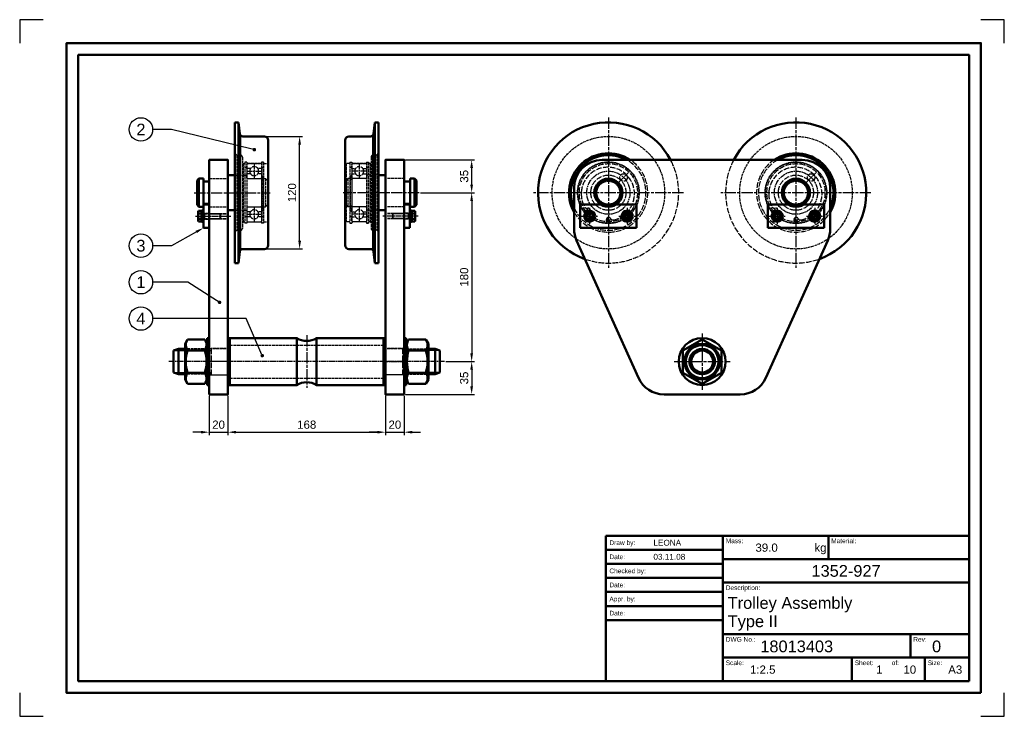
# Model space of a CAD drawing. Header units: millimetres. Extents: x 0 to 1050, y 0 to 742.
import ezdxf
from ezdxf import colors
from ezdxf.entities.mleader import LeaderData, LeaderLine
from ezdxf.enums import TextEntityAlignment as Align
from ezdxf.math import Vec2, Vec3

# ---------------------------------------------------------------- set-up
doc = ezdxf.new("R2010")
doc.units = ezdxf.units.MM
for name, pattern in [('AM_ISO02W050', [7.5, 6, -1.5]), ('AM_ISO02W050x2', [3.75, 3, -0.75]), ('AM_ISO08W050', [18, 12, -1.5, 3, -1.5]), ('AM_ISO08W050x2', [9, 6, -0.75, 1.5, -0.75])]:
    doc.linetypes.add(name, pattern=pattern)
for name, color, linetype, lineweight in [('Annotations', 3, 'Continuous', 25), ('Auxlines', 92, 'Continuous', 25), ('Centerlines', 140, 'AM_ISO08W050', 25), ('Contour', 7, 'Continuous', 50), ('Hidden', 6, 'AM_ISO02W050', 25), ('Titleblock', 5, 'Continuous', 50)]:
    doc.layers.add(name, color=color, linetype=linetype, lineweight=lineweight)
doc.layers.add('Paper', color=8, linetype='Continuous')
doc.styles.get("Standard").update_dxf_attribs({"font": 'ARIAL.TTF'})
doc.dimstyles.new('ISO-25', dxfattribs={"dimtxt": 3.5, "dimasz": 3.5, "dimexe": 1.25, "dimexo": 0.625, "dimgap": 1.4, "dimtad": 1, "dimtxsty": 'Standard', "dimcen": 0, "dimclrt": 1, "dimadec": 0, "dimazin": 0, "dimtfac": 1, "dimtmove": 0, "dimatfit": 3, "dimfxl": 1, "dimarcsym": 0})

# ---------------------------------------------------------------- blocks, each defined once
blk = doc.blocks.new('*U1')
at = {"layer": 'Hidden', "linetype": 'AM_ISO02W050x2'}
for p, q in [((676, 918.9), (676, 888.9)), ((677.6, 918.2), (676, 918.2)), ((677.6, 918.9), (677.6, 888.9)), ((677.6, 889.6), (676, 889.6))]:
    blk.add_line(p, q, dxfattribs=at)
blk = doc.blocks.new('TitleBlock')
at = {"layer": 'Titleblock'}
for p, q in [((-155, 0), (-155, 62)), ((-155, 62), (0, 62)), ((-105, 62), (-105, 0)), ((-60, 62), (-60, 52)), ((0, 0), (0, 62)), ((-155, 56), (-105, 56)), ((0, 52), (-105, 52)), ((-155, 50), (-105, 50)), ((-155, 44), (-105, 44)), ((0, 42), (-105, 42)), ((-155, 38), (-105, 38)), ((-155, 32), (-105, 32)), ((-155, 26), (-105, 26)), ((0, 20), (-105, 20)), ((-25, 10), (-25, 20)), ((0, 10), (-105, 10)), ((-50, 0), (-50, 10)), ((-18.85, 0), (-18.85, 10)), ((-155, 0), (0, 0))]:
    blk.add_line(p, q, dxfattribs=at)
at = {"layer": 'Titleblock', "color": 140}
for s, p in [('Draw by:', (-153.45, 59)), ('Date:', (-153.45, 53)), ('Checked by:', (-153.45, 47)), ('Date:', (-153.45, 41)), ('Appr. by:', (-153.45, 35)), ('Date:', (-153.45, 29))]:
    blk.add_text(s, height=2, dxfattribs=at).set_placement(p, align=Align.MIDDLE_LEFT)
for s, p in [('Mass:', (-103.83, 58.81)), ('Material:', (-58.83, 58.81)), ('Description:', (-103.83, 38.81)), ('DWG No.:', (-103.83, 16.81)), ('Rev:', (-23.83, 16.81)), ('Scale:', (-103.83, 6.81)), ('Sheet:', (-48.83, 6.81)), ('of:', (-33.03, 6.81)), ('Size:', (-17.69, 6.81))]:
    blk.add_text(s, height=2, dxfattribs=at).set_placement(p)
at = {"layer": 'Titleblock', "color": 1}
blk.add_text('kg', height=3.5, dxfattribs=at).set_placement((-65.99, 55.16))
for tag, p in [('DRAWBY', (-134.68, 59)), ('DRAWDATE', (-134.68, 53)), ('CHECKEDBY', (-134.68, 47)), ('CHECKEDDATE', (-134.68, 41)), ('APPRBY', (-134.68, 35)), ('APPRDATE', (-134.68, 29))]:
    blk.add_attdef(tag, text='', height=2.5, dxfattribs=at).set_placement(p, align=Align.MIDDLE_LEFT)
for tag, p, height in [('MASS', (-91.16, 55.16), 3.5), ('MATERIAL', (-44.13, 55.16), 3.5), ('DESCR', (-103, 30.82), 5), ('DESCR2', (-103, 23.01), 5), ('DWGNUMBER', (-89.09, 12.3), 5), ('REVNUMBER', (-15.82, 12.3), 5), ('USER1', (-93.49, 3.16), 3.5), ('USER2', (-79.06, 3.16), 3.5), ('USER3', (-39.69, 3.16), 3.5), ('USER4', (-28.04, 3.16), 3.5), ('FORMAT', (-8.92, 3.16), 3.5)]:
    blk.add_attdef(tag, p, '', height=height, dxfattribs=at)
blk.add_attdef('PROJECTNUMBER', text='', height=5, dxfattribs=at).set_placement((-52.5, 47), align=Align.MIDDLE)
blk = doc.blocks.new('*D7')
at = {"layer": 'Annotations', "color": 0, "lineweight": -2}
for p, q in [((222.1, 341.5), (222.1, 299.7)), ((390.1, 341.5), (390.1, 299.7)), ((230.8, 302.8), (381.3, 302.8))]:
    blk.add_line(p, q, dxfattribs=at)
at = {"layer": 'Annotations', "color": 0}
for points in [[(230.8, 304.3), (230.8, 301.4), (222.1, 302.8)], [(381.3, 304.3), (381.3, 301.4), (390.1, 302.8)]]:
    blk.add_solid(points, dxfattribs=at)
at = {"layer": 'Defpoints', "color": 0}
for p in [(222.1, 343.1), (390.1, 343.1), (390.1, 302.8)]:
    blk.add_point(p, dxfattribs=at)
at = {"layer": 'Annotations', "color": 1, "insert": (306.1, 310.8), "char_height": 8.75, "attachment_point": 5}
blk.add_mtext('168', dxfattribs=at)
blk = doc.blocks.new('*D8')
at = {"layer": 'Annotations', "color": 0, "lineweight": -2}
for p, q in [((390.1, 341.5), (390.1, 299.7)), ((410.1, 341.5), (410.1, 299.7)), ((381.3, 302.8), (372.6, 302.8)), ((390.1, 302.8), (410.1, 302.8)), ((418.8, 302.8), (427.6, 302.8))]:
    blk.add_line(p, q, dxfattribs=at)
at = {"layer": 'Annotations', "color": 0}
for points in [[(381.3, 304.3), (381.3, 301.4), (390.1, 302.8)], [(418.8, 304.3), (418.8, 301.4), (410.1, 302.8)]]:
    blk.add_solid(points, dxfattribs=at)
at = {"layer": 'Defpoints', "color": 0}
for p in [(390.1, 343.1), (410.1, 343.1), (410.1, 302.8)]:
    blk.add_point(p, dxfattribs=at)
at = {"layer": 'Annotations', "color": 1, "insert": (400.1, 310.8), "char_height": 8.75, "attachment_point": 5}
blk.add_mtext('20', dxfattribs=at)
blk = doc.blocks.new('*D9')
at = {"layer": 'Annotations', "color": 0, "lineweight": -2}
for p, q in [((202.1, 341.5), (202.1, 299.7)), ((222.1, 341.5), (222.1, 299.7)), ((193.3, 302.8), (184.6, 302.8)), ((202.1, 302.8), (222.1, 302.8)), ((230.8, 302.8), (239.6, 302.8))]:
    blk.add_line(p, q, dxfattribs=at)
at = {"layer": 'Annotations', "color": 0}
for points in [[(193.3, 304.3), (193.3, 301.4), (202.1, 302.8)], [(230.8, 304.3), (230.8, 301.4), (222.1, 302.8)]]:
    blk.add_solid(points, dxfattribs=at)
at = {"layer": 'Defpoints', "color": 0}
for p in [(202.1, 343.1), (222.1, 343.1), (222.1, 302.8)]:
    blk.add_point(p, dxfattribs=at)
at = {"layer": 'Annotations', "color": 1, "insert": (212.1, 310.8), "char_height": 8.75, "attachment_point": 5}
blk.add_mtext('20', dxfattribs=at)
blk = doc.blocks.new('*D10')
at = {"layer": 'Annotations', "color": 0, "lineweight": -2}
for p, q in [((427.6, 558.1), (485.1, 558.1)), ((482, 549.3), (482, 386.8)), ((454.6, 378.1), (485.1, 378.1))]:
    blk.add_line(p, q, dxfattribs=at)
at = {"layer": 'Annotations', "color": 0}
for points in [[(480.5, 549.3), (483.4, 549.3), (482, 558.1)], [(480.5, 386.8), (483.4, 386.8), (482, 378.1)]]:
    blk.add_solid(points, dxfattribs=at)
at = {"layer": 'Defpoints', "color": 0}
for p in [(426.1, 558.1), (453.1, 378.1), (482, 378.1)]:
    blk.add_point(p, dxfattribs=at)
at = {"layer": 'Annotations', "color": 1, "insert": (474, 468.1), "char_height": 8.75, "attachment_point": 5, "rotation": 90}
blk.add_mtext('180', dxfattribs=at)
blk = doc.blocks.new('*D12')
at = {"layer": 'Annotations', "color": 0, "lineweight": -2}
for p, q in [((454.6, 378.1), (485.1, 378.1)), ((482, 369.3), (482, 351.8)), ((411.6, 343.1), (485.1, 343.1))]:
    blk.add_line(p, q, dxfattribs=at)
at = {"layer": 'Annotations', "color": 0}
for points in [[(480.5, 369.3), (483.4, 369.3), (482, 378.1)], [(480.5, 351.8), (483.4, 351.8), (482, 343.1)]]:
    blk.add_solid(points, dxfattribs=at)
at = {"layer": 'Defpoints', "color": 0}
for p in [(453.1, 378.1), (410.1, 343.1), (482, 343.1)]:
    blk.add_point(p, dxfattribs=at)
at = {"layer": 'Annotations', "color": 1, "insert": (474, 360.6), "char_height": 8.75, "attachment_point": 5, "rotation": 90}
blk.add_mtext('35', dxfattribs=at)
blk = doc.blocks.new('*D13')
at = {"layer": 'Annotations', "color": 0, "lineweight": -2}
for p, q in [((411.6, 593.1), (485.1, 593.1)), ((482, 566.8), (482, 584.3)), ((427.6, 558.1), (485.1, 558.1))]:
    blk.add_line(p, q, dxfattribs=at)
at = {"layer": 'Annotations', "color": 0}
for points in [[(480.5, 584.3), (483.4, 584.3), (482, 593.1)], [(480.5, 566.8), (483.4, 566.8), (482, 558.1)]]:
    blk.add_solid(points, dxfattribs=at)
at = {"layer": 'Defpoints', "color": 0}
for p in [(410.1, 593.1), (482, 593.1), (426.1, 558.1)]:
    blk.add_point(p, dxfattribs=at)
at = {"layer": 'Annotations', "color": 1, "insert": (474, 575.6), "char_height": 8.75, "attachment_point": 5, "rotation": 90}
blk.add_mtext('35', dxfattribs=at)
blk = doc.blocks.new('Balloon')
at = {"layer": 'Annotations'}
blk.add_circle((0, 0), 5, dxfattribs=at)
at = {"layer": 'Annotations', "color": 1}
blk.add_attdef('ITEMNUMBER', text='', height=5, dxfattribs=at).set_placement((0, 0), align=Align.MIDDLE)
blk = doc.blocks.new('_Dot')
at = {"color": 0, "linetype": 'ByBlock', "lineweight": -2}
blk.add_line((-0.5, 0), (-1, 0), dxfattribs=at)
at = {"color": 0, "linetype": 'ByBlock', "const_width": 0.5}
blk.add_lwpolyline([(-0.25, 0, 1), (0.25, 0, 1)], format="xyb", close=True, dxfattribs=at)
blk = doc.blocks.new('*D16')
at = {"layer": 'Annotations', "color": 0, "lineweight": -2}
for p, q in [((262.6, 618.1), (301.6, 618.1)), ((298.5, 506.8), (298.5, 609.3)), ((262.6, 498.1), (301.6, 498.1))]:
    blk.add_line(p, q, dxfattribs=at)
at = {"layer": 'Annotations', "color": 0}
for points in [[(297.1, 609.3), (300, 609.3), (298.5, 618.1)], [(297.1, 506.8), (300, 506.8), (298.5, 498.1)]]:
    blk.add_solid(points, dxfattribs=at)
at = {"layer": 'Defpoints', "color": 0}
for p in [(261.1, 618.1), (298.5, 618.1), (261.1, 498.1)]:
    blk.add_point(p, dxfattribs=at)
at = {"layer": 'Annotations', "color": 1, "insert": (290.5, 558.1), "char_height": 8.75, "attachment_point": 5, "rotation": 90}
blk.add_mtext('120', dxfattribs=at)
blk = doc.blocks.new('A3Border')
at = {"layer": 'Paper'}
for p, q in [((0, 297), (0, 287)), ((10, 297), (0, 297)), ((420, 297), (410, 297)), ((420, 287), (420, 297)), ((0, 10), (0, 0)), ((420, 0), (420, 10)), ((0, 0), (10, 0)), ((410, 0), (420, 0))]:
    blk.add_line(p, q, dxfattribs=at)
at = {"layer": 'Titleblock'}
for points in [[(410, 10), (410, 287), (20, 287), (20, 10)], [(405, 15), (405, 282), (25, 282), (25, 15)]]:
    blk.add_lwpolyline(points, close=True, dxfattribs=at)

msp = doc.modelspace()

# ---------------------------------------------------------------- linework, layer by layer
at = {"layer": 'Auxlines'}
for p, q in [((164.087, 389.747), (176.287, 389.747)), ((448.087, 389.747), (435.887, 389.747)), ((164.087, 366.428), (176.287, 366.428)), ((448.087, 366.428), (435.887, 366.428))]:
    msp.add_line(p, q, dxfattribs=at)
at = {"layer": 'Centerlines'}
for p, q in [((627.788, 638.088), (627.788, 478.088)), ((827.788, 638.088), (827.788, 478.088)), ((186.087, 558.088), (267.087, 558.088)), ((426.087, 558.088), (345.087, 558.088)), ((707.788, 558.088), (547.788, 558.088)), ((907.788, 558.088), (747.788, 558.088)), ((306.087, 406.088), (306.087, 350.088)), ((727.788, 408.088), (727.788, 348.088)), ((697.788, 378.088), (757.788, 378.088))]:
    msp.add_line(p, q, dxfattribs=at)
at = {"layer": 'Centerlines', "linetype": 'AM_ISO08W050x2'}
for p, q in [((250.087, 588.883), (250.087, 573.293)), ((362.087, 588.883), (362.087, 573.293)), ((242.292, 581.088), (257.882, 581.088)), ((369.882, 581.088), (354.292, 581.088)), ((639.101, 569.401), (649.001, 579.301)), ((839.101, 569.401), (849.001, 579.301)), ((250.087, 542.883), (250.087, 527.293)), ((362.087, 542.883), (362.087, 527.293)), ((607.788, 541.861), (607.788, 524.314)), ((647.788, 541.861), (647.788, 524.314)), ((807.788, 541.861), (807.788, 524.314)), ((847.788, 541.861), (847.788, 524.314)), ((187.387, 533.088), (225.087, 533.088)), ((242.292, 535.088), (257.882, 535.088)), ((369.882, 535.088), (354.292, 535.088)), ((424.787, 533.088), (387.087, 533.088)), ((599.014, 533.088), (616.561, 533.088)), ((639.014, 533.088), (656.561, 533.088)), ((799.014, 533.088), (816.561, 533.088)), ((839.014, 533.088), (856.561, 533.088)), ((453.087, 378.088), (159.087, 378.088)), ((225.087, 378.088), (199.087, 378.088)), ((387.087, 378.088), (413.087, 378.088))]:
    msp.add_line(p, q, dxfattribs=at)
for centre in [(627.788, 558.088), (827.788, 558.088)]:
    msp.add_circle(centre, 23, dxfattribs=at)
at = {"layer": 'Contour'}
for p, q in [((229.487, 633.088), (233.487, 633.088)), ((229.487, 633.088), (229.487, 483.088)), ((233.487, 633.088), (233.487, 483.088)), ((233.487, 633.088), (234.801, 620.77)), ((378.687, 633.088), (377.373, 620.77)), ((378.687, 633.088), (378.687, 483.088)), ((382.687, 633.088), (378.687, 633.088)), ((382.687, 633.088), (382.687, 483.088)), ((235.087, 619.774), (235.087, 496.402)), ((377.087, 619.774), (377.087, 496.402)), ((237.784, 618.088), (261.087, 618.088)), ((265.087, 614.088), (265.087, 502.088)), ((347.087, 614.088), (347.087, 502.088)), ((374.39, 618.088), (351.087, 618.088)), ((834.376, 593.088), (621.2, 593.088)), ((191.087, 573.088), (189.087, 571.088)), ((189.087, 571.088), (189.087, 545.088)), ((191.087, 573.088), (195.887, 573.088)), ((191.087, 573.088), (191.087, 543.088)), ((195.887, 573.088), (195.887, 543.088)), ((195.887, 570.088), (202.087, 570.088)), ((202.087, 573.088), (202.087, 543.088)), ((222.087, 576.838), (229.487, 576.838)), ((222.087, 576.838), (222.087, 539.338)), ((222.087, 573.088), (222.087, 543.088)), ((390.087, 576.838), (382.687, 576.838)), ((390.087, 576.838), (390.087, 539.338)), ((390.087, 573.088), (390.087, 543.088)), ((410.087, 573.088), (410.087, 543.088)), ((416.287, 570.088), (410.087, 570.088)), ((421.087, 573.088), (416.287, 573.088)), ((416.287, 573.088), (416.287, 543.088)), ((421.087, 573.088), (421.087, 543.088)), ((421.087, 573.088), (423.087, 571.088)), ((423.087, 571.088), (423.087, 545.088)), ((591.2, 563.088), (591.2, 519.534)), ((864.376, 563.088), (864.376, 519.534)), ((195.887, 546.088), (202.087, 546.088)), ((416.287, 546.088), (410.087, 546.088)), ((191.087, 543.088), (189.087, 545.088)), ((190.834, 538.863), (190.387, 538.088)), ((190.387, 538.088), (190.387, 528.088)), ((190.834, 538.863), (193.887, 538.863)), ((190.834, 535.976), (193.887, 535.976)), ((191.087, 543.088), (195.887, 543.088)), ((193.887, 538.088), (193.887, 538.863)), ((193.887, 528.088), (193.887, 538.088)), ((193.887, 538.088), (194.387, 538.088)), ((194.387, 538.988), (194.387, 532.809)), ((196.087, 538.988), (194.387, 538.988)), ((194.387, 538.088), (194.387, 536.088)), ((194.387, 536.088), (194.387, 530.088)), ((196.087, 538.988), (196.087, 533.428)), ((222.087, 539.338), (229.487, 539.338)), ((390.087, 539.338), (382.687, 539.338)), ((416.087, 538.988), (416.087, 533.428)), ((416.087, 538.988), (417.787, 538.988)), ((421.087, 543.088), (416.287, 543.088)), ((417.787, 538.988), (417.787, 532.809)), ((418.287, 538.088), (417.787, 538.088)), ((417.787, 538.088), (417.787, 536.088)), ((417.787, 536.088), (417.787, 530.088)), ((418.287, 538.088), (418.287, 538.863)), ((421.34, 538.863), (418.287, 538.863)), ((418.287, 528.088), (418.287, 538.088)), ((421.34, 535.976), (418.287, 535.976)), ((421.087, 543.088), (423.087, 545.088)), ((421.34, 538.863), (421.787, 538.088)), ((421.787, 538.088), (421.787, 528.088)), ((619.496, 545.588), (597.788, 545.588)), ((597.788, 545.588), (597.788, 520.588)), ((607.788, 538.861), (602.788, 535.975)), ((602.788, 535.975), (602.788, 530.201)), ((612.788, 535.975), (607.788, 538.861)), ((612.788, 530.201), (612.788, 535.975)), ((657.788, 545.588), (636.079, 545.588)), ((647.788, 538.861), (642.788, 535.975)), ((642.788, 535.975), (642.788, 530.201)), ((652.788, 535.975), (647.788, 538.861)), ((652.788, 530.201), (652.788, 535.975)), ((657.788, 520.588), (657.788, 545.588)), ((819.496, 545.588), (797.788, 545.588)), ((797.788, 545.588), (797.788, 520.588)), ((807.788, 538.861), (802.788, 535.975)), ((802.788, 535.975), (802.788, 530.201)), ((812.788, 535.975), (807.788, 538.861)), ((812.788, 530.201), (812.788, 535.975)), ((857.788, 545.588), (836.079, 545.588)), ((847.788, 538.861), (842.788, 535.975)), ((842.788, 535.975), (842.788, 530.201)), ((852.788, 535.975), (847.788, 538.861)), ((852.788, 530.201), (852.788, 535.975)), ((857.788, 520.588), (857.788, 545.588)), ((190.834, 527.313), (190.387, 528.088)), ((190.834, 530.2), (193.887, 530.2)), ((190.834, 527.313), (193.887, 527.313)), ((193.887, 528.088), (194.387, 528.088)), ((193.887, 527.313), (193.887, 528.088)), ((196.087, 533.428), (194.387, 532.809)), ((196.087, 532.748), (194.387, 532.129)), ((194.387, 532.129), (194.387, 527.188)), ((194.387, 530.088), (194.387, 528.088)), ((194.387, 527.188), (196.087, 527.188)), ((196.087, 532.748), (196.087, 527.188)), ((416.087, 533.428), (417.787, 532.809)), ((416.087, 532.748), (417.787, 532.129)), ((416.087, 532.748), (416.087, 527.188)), ((417.787, 527.188), (416.087, 527.188)), ((417.787, 532.129), (417.787, 527.188)), ((417.787, 530.088), (417.787, 528.088)), ((418.287, 528.088), (417.787, 528.088)), ((421.34, 530.2), (418.287, 530.2)), ((418.287, 527.313), (418.287, 528.088)), ((421.34, 527.313), (418.287, 527.313)), ((421.34, 527.313), (421.787, 528.088)), ((602.788, 530.201), (607.788, 527.314)), ((607.788, 527.314), (612.788, 530.201)), ((612.788, 533.343), (613.682, 533.343)), ((612.788, 532.833), (613.682, 532.833)), ((642.788, 530.201), (647.788, 527.314)), ((647.788, 527.314), (652.788, 530.201)), ((652.788, 533.343), (653.682, 533.343)), ((652.788, 532.833), (653.682, 532.833)), ((802.788, 530.201), (807.788, 527.314)), ((807.788, 527.314), (812.788, 530.201)), ((812.788, 533.343), (813.682, 533.343)), ((812.788, 532.833), (813.682, 532.833)), ((842.788, 530.201), (847.788, 527.314)), ((847.788, 527.314), (852.788, 530.201)), ((852.788, 533.343), (853.682, 533.343)), ((852.788, 532.833), (853.682, 532.833)), ((597.788, 520.588), (657.788, 520.588)), ((797.788, 520.588), (857.788, 520.588)), ((593.847, 507.211), (659.824, 360.765)), ((861.728, 507.211), (795.752, 360.765)), ((233.487, 483.088), (234.801, 495.406)), ((237.784, 498.088), (261.087, 498.088)), ((374.39, 498.088), (351.087, 498.088)), ((378.687, 483.088), (377.373, 495.406)), ((229.487, 483.088), (233.487, 483.088)), ((382.687, 483.088), (378.687, 483.088)), ((178.988, 401.765), (176.287, 397.088)), ((197.386, 401.765), (178.988, 401.765)), ((197.386, 401.765), (200.087, 397.088)), ((200.087, 403.088), (200.087, 353.088)), ((202.087, 403.088), (200.087, 403.088)), ((202.087, 353.088), (202.087, 403.088)), ((222.087, 403.088), (222.087, 353.088)), ((224.087, 403.088), (222.087, 403.088)), ((295.551, 403.088), (224.087, 403.088)), ((224.087, 403.088), (224.087, 353.088)), ((224.087, 353.088), (224.087, 403.088)), ((295.551, 353.088), (295.551, 403.088)), ((316.623, 353.088), (316.623, 403.088)), ((388.087, 403.088), (316.623, 403.088)), ((388.087, 403.088), (388.087, 353.088)), ((388.087, 353.088), (388.087, 403.088)), ((388.087, 403.088), (390.087, 403.088)), ((390.087, 403.088), (390.087, 353.088)), ((410.087, 353.088), (410.087, 403.088)), ((410.087, 403.088), (412.087, 403.088)), ((412.087, 403.088), (412.087, 353.088)), ((414.788, 401.765), (412.087, 397.088)), ((414.788, 401.765), (433.186, 401.765)), ((433.186, 401.765), (435.887, 397.088)), ((727.788, 401.759), (707.288, 389.923)), ((748.288, 389.923), (727.788, 401.759)), ((169.187, 391.588), (164.087, 389.747)), ((164.087, 389.747), (164.087, 366.428)), ((176.287, 391.588), (169.187, 391.588)), ((169.187, 391.588), (169.187, 364.588)), ((176.287, 359.088), (176.287, 397.088)), ((197.386, 389.927), (178.988, 389.927)), ((200.087, 359.088), (200.087, 397.088)), ((412.087, 359.088), (412.087, 397.088)), ((414.788, 389.927), (433.186, 389.927)), ((435.887, 359.088), (435.887, 397.088)), ((435.887, 391.588), (442.987, 391.588)), ((442.987, 391.588), (442.987, 364.588)), ((442.987, 391.588), (448.087, 389.747)), ((448.087, 389.747), (448.087, 366.428)), ((707.288, 389.923), (707.288, 366.252)), ((748.288, 366.252), (748.288, 389.923)), ((169.187, 364.588), (164.087, 366.428)), ((176.287, 364.588), (169.187, 364.588)), ((178.988, 354.41), (176.287, 359.088)), ((197.386, 366.249), (178.988, 366.249)), ((197.386, 354.41), (200.087, 359.088)), ((414.788, 354.41), (412.087, 359.088)), ((414.788, 366.249), (433.186, 366.249)), ((433.186, 354.41), (435.887, 359.088)), ((435.887, 364.588), (442.987, 364.588)), ((442.987, 364.588), (448.087, 366.428)), ((707.288, 366.252), (727.788, 354.416)), ((727.788, 354.416), (748.288, 366.252)), ((197.386, 354.41), (178.988, 354.41)), ((200.087, 353.088), (202.087, 353.088)), ((222.087, 353.088), (224.087, 353.088)), ((224.087, 353.088), (295.551, 353.088)), ((316.623, 353.088), (388.087, 353.088)), ((390.087, 353.088), (388.087, 353.088)), ((412.087, 353.088), (410.087, 353.088)), ((414.788, 354.41), (433.186, 354.41)), ((687.176, 343.088), (768.399, 343.088))]:
    msp.add_line(p, q, dxfattribs=at)
for points in [[(202.087, 343.088), (222.087, 343.088), (222.087, 593.088), (202.087, 593.088)], [(410.087, 343.088), (390.087, 343.088), (390.087, 593.088), (410.087, 593.088)], [(196.087, 520.588), (202.087, 520.588), (202.087, 545.588), (196.087, 545.588)], [(416.087, 520.588), (410.087, 520.588), (410.087, 545.588), (416.087, 545.588)]]:
    msp.add_lwpolyline(points, close=True, dxfattribs=at)
for centre, radius in [((627.788, 558.088), 15), ((627.788, 558.088), 13), ((827.788, 558.088), 15), ((827.788, 558.088), 13), ((607.788, 533.088), 5), ((647.788, 533.088), 5), ((807.788, 533.088), 5), ((847.788, 533.088), 5), ((727.788, 378.088), 25), ((727.788, 378.088), 19), ((727.788, 378.088), 17.5), ((727.788, 378.088), 13.5), ((727.788, 378.088), 11.659)]:
    msp.add_circle(centre, radius, dxfattribs=at)
for centre, radius, start, end in [((627.788, 558.088), 75, 27.818139, 250.524107), ((827.788, 558.088), 75, 289.475893, 152.181861), ((237.784, 621.088), 3, 186.088528, 205.972266), ((237.784, 621.088), 3, 205.972266, 270), ((374.39, 621.088), 3, 270, 334.027734), ((374.39, 621.088), 3, 334.027734, 353.911472), ((261.087, 614.088), 4, 0, 90), ((351.087, 614.088), 4, 90, 180), ((627.788, 558.088), 42, 56.44269, 209.408404), ((827.788, 558.088), 42, 330.591596, 123.55731), ((627.788, 558.088), 40, 61.044976, 203.836998), ((621.2, 563.088), 30, 90, 180), ((827.788, 558.088), 40, 336.163002, 118.955024), ((834.376, 563.088), 30, 0, 90), ((192.939, 537.419), 2.552, 154.446872, 214.446872), ((199.933, 533.088), 9.545, 162.387526, 197.612474), ((419.235, 537.419), 2.552, 325.553128, 25.553128), ((412.242, 533.088), 9.545, 342.387526, 17.612474), ((607.788, 533.088), 5.9, 2.477115, 357.522885), ((647.788, 533.088), 5.9, 2.477115, 357.522885), ((807.788, 533.088), 5.9, 2.477115, 357.522885), ((847.788, 533.088), 5.9, 2.477115, 357.522885), ((192.939, 528.756), 2.552, 145.553128, 205.553128), ((419.235, 528.756), 2.552, 334.446872, 34.446872), ((621.2, 519.534), 30, 180, 204.252393), ((834.376, 519.534), 30, 335.747607, 0), ((237.784, 495.088), 3, 154.027734, 173.911472), ((237.784, 495.088), 3, 90, 154.027734), ((261.087, 502.088), 4, 270, 0), ((351.087, 502.088), 4, 180, 270), ((374.39, 495.088), 3, 25.972266, 90), ((374.39, 495.088), 3, 6.088528, 25.972266), ((187.62, 395.846), 10.467, 154.438469, 214.438469), ((188.754, 395.846), 10.467, 325.561531, 25.561531), ((306.087, 420.088), 20, 238.211669, 301.788331), ((423.42, 395.846), 10.467, 154.438469, 214.438469), ((424.554, 395.846), 10.467, 325.561531, 25.561531), ((216.27, 378.088), 39.117, 162.383031, 197.616969), ((160.104, 378.088), 39.117, 342.383031, 17.616969), ((452.07, 378.088), 39.117, 162.383031, 197.616969), ((395.904, 378.088), 39.117, 342.383031, 17.616969), ((187.62, 360.33), 10.467, 145.561531, 205.561531), ((188.754, 360.33), 10.467, 334.438469, 34.438469), ((423.42, 360.33), 10.467, 145.561531, 205.561531), ((424.554, 360.33), 10.467, 334.438469, 34.438469), ((687.176, 373.088), 30, 204.252393, 270), ((768.399, 373.088), 30, 270, 335.747607), ((306.087, 336.088), 20, 58.211669, 121.788331)]:
    msp.add_arc(centre, radius, start, end, dxfattribs=at)
at = {"layer": 'Hidden', "linetype": 'AM_ISO02W050x2'}
for p, q in [((231.487, 598.088), (229.487, 600.088)), ((380.687, 598.088), (382.687, 600.088)), ((231.487, 598.088), (231.487, 518.088)), ((231.487, 598.088), (235.487, 598.088)), ((237.487, 596.088), (237.487, 520.088)), ((238.487, 589.088), (237.487, 590.088)), ((238.487, 589.088), (238.487, 527.088)), ((238.487, 589.088), (240.087, 589.088)), ((240.087, 590.588), (240.087, 525.588)), ((242.237, 590.588), (240.087, 590.588)), ((242.087, 590.588), (242.087, 525.588)), ((242.087, 583.872), (242.087, 588.088)), ((242.237, 590.588), (242.237, 525.588)), ((242.237, 589.088), (257.937, 589.088)), ((257.087, 589.088), (243.087, 589.088)), ((257.937, 590.588), (257.937, 525.588)), ((260.087, 590.588), (257.937, 590.588)), ((258.087, 590.588), (258.087, 525.588)), ((258.087, 583.872), (258.087, 588.088)), ((260.087, 590.588), (260.087, 525.588)), ((260.087, 589.088), (264.087, 589.088)), ((264.087, 589.088), (265.087, 590.088)), ((264.087, 589.088), (264.087, 527.088)), ((348.087, 589.088), (347.087, 590.088)), ((348.087, 589.088), (348.087, 527.088)), ((352.087, 589.088), (348.087, 589.088)), ((352.087, 590.588), (352.087, 525.588)), ((352.087, 590.588), (354.237, 590.588)), ((354.087, 590.588), (354.087, 525.588)), ((354.087, 583.872), (354.087, 588.088)), ((354.237, 590.588), (354.237, 525.588)), ((369.937, 589.088), (354.237, 589.088)), ((355.087, 589.088), (369.087, 589.088)), ((369.937, 590.588), (369.937, 525.588)), ((369.937, 590.588), (372.087, 590.588)), ((370.087, 590.588), (370.087, 525.588)), ((370.087, 583.872), (370.087, 588.088)), ((372.087, 590.588), (372.087, 525.588)), ((373.687, 589.088), (372.087, 589.088)), ((373.687, 589.088), (374.687, 590.088)), ((373.687, 589.088), (373.687, 527.088)), ((374.687, 596.088), (374.687, 520.088)), ((380.687, 598.088), (376.687, 598.088)), ((380.687, 598.088), (380.687, 518.088)), ((240.087, 585.088), (242.087, 585.088)), ((242.087, 583.872), (242.087, 578.304)), ((246.183, 583.872), (242.087, 583.872)), ((242.087, 574.088), (242.087, 578.304)), ((246.183, 578.304), (242.087, 578.304)), ((258.087, 583.872), (253.991, 583.872)), ((258.087, 578.304), (253.991, 578.304)), ((258.087, 585.088), (260.087, 585.088)), ((258.087, 583.872), (258.087, 578.304)), ((258.087, 574.088), (258.087, 578.304)), ((354.087, 585.088), (352.087, 585.088)), ((354.087, 583.872), (354.087, 578.304)), ((354.087, 583.872), (358.183, 583.872)), ((354.087, 574.088), (354.087, 578.304)), ((354.087, 578.304), (358.183, 578.304)), ((365.991, 583.872), (370.087, 583.872)), ((365.991, 578.304), (370.087, 578.304)), ((372.087, 585.088), (370.087, 585.088)), ((370.087, 583.872), (370.087, 578.304)), ((370.087, 574.088), (370.087, 578.304)), ((202.087, 573.088), (222.087, 573.088)), ((229.487, 576.838), (240.087, 576.838)), ((240.087, 576.838), (242.087, 576.838)), ((242.087, 576.838), (242.087, 573.088)), ((242.087, 574.088), (242.087, 573.088)), ((242.087, 573.088), (257.987, 573.088)), ((243.087, 573.088), (257.087, 573.088)), ((258.087, 575.888), (258.087, 572.388)), ((258.087, 575.888), (259.587, 575.888)), ((258.087, 574.088), (258.087, 573.088)), ((258.087, 572.388), (259.587, 572.388)), ((259.587, 575.888), (259.587, 572.388)), ((259.587, 573.088), (260.087, 573.088)), ((260.087, 573.088), (262.087, 573.088)), ((262.087, 573.088), (264.087, 571.088)), ((262.087, 573.088), (262.087, 543.088)), ((264.087, 571.088), (264.087, 545.088)), ((350.087, 573.088), (348.087, 571.088)), ((348.087, 571.088), (348.087, 545.088)), ((350.087, 573.088), (350.087, 543.088)), ((352.087, 573.088), (350.087, 573.088)), ((352.587, 573.088), (352.087, 573.088)), ((352.587, 575.888), (352.587, 572.388)), ((354.087, 575.888), (352.587, 575.888)), ((354.087, 572.388), (352.587, 572.388)), ((354.087, 575.888), (354.087, 572.388)), ((354.087, 574.088), (354.087, 573.088)), ((370.087, 573.088), (354.187, 573.088)), ((369.087, 573.088), (355.087, 573.088)), ((372.087, 576.838), (370.087, 576.838)), ((370.087, 576.838), (370.087, 573.088)), ((370.087, 574.088), (370.087, 573.088)), ((382.687, 576.838), (372.087, 576.838)), ((410.087, 573.088), (390.087, 573.088)), ((194.387, 536.388), (202.087, 536.388)), ((197.387, 535.474), (194.387, 536.088)), ((197.387, 536.088), (194.387, 536.088)), ((197.387, 536.088), (213.774, 536.088)), ((197.387, 530.088), (197.387, 536.088)), ((202.087, 543.088), (222.087, 543.088)), ((202.087, 536.088), (222.087, 536.088)), ((202.087, 535.547), (222.087, 535.547)), ((229.487, 539.338), (240.087, 539.338)), ((240.087, 539.338), (242.087, 539.338)), ((242.087, 543.088), (257.987, 543.088)), ((242.087, 543.088), (242.087, 539.338)), ((242.087, 543.088), (242.087, 542.088)), ((242.087, 542.088), (242.087, 537.872)), ((242.087, 537.872), (242.087, 532.304)), ((246.183, 537.872), (242.087, 537.872)), ((243.087, 543.088), (257.087, 543.088)), ((258.087, 537.872), (253.991, 537.872)), ((258.087, 538.788), (258.087, 543.788)), ((258.087, 543.788), (259.587, 543.788)), ((258.087, 543.088), (258.087, 542.088)), ((258.087, 537.872), (258.087, 542.088)), ((259.587, 538.788), (258.087, 538.788)), ((258.087, 537.872), (258.087, 532.304)), ((259.587, 543.788), (259.587, 538.788)), ((259.587, 543.088), (260.087, 543.088)), ((260.087, 543.088), (262.087, 543.088)), ((262.087, 543.088), (264.087, 545.088)), ((350.087, 543.088), (348.087, 545.088)), ((352.087, 543.088), (350.087, 543.088)), ((352.587, 543.088), (352.087, 543.088)), ((352.587, 543.788), (352.587, 538.788)), ((354.087, 543.788), (352.587, 543.788)), ((352.587, 538.788), (354.087, 538.788)), ((354.087, 538.788), (354.087, 543.788)), ((354.087, 543.088), (354.087, 542.088)), ((354.087, 537.872), (354.087, 542.088)), ((354.087, 537.872), (354.087, 532.304)), ((354.087, 537.872), (358.183, 537.872)), ((370.087, 543.088), (354.187, 543.088)), ((369.087, 543.088), (355.087, 543.088)), ((365.991, 537.872), (370.087, 537.872)), ((370.087, 543.088), (370.087, 539.338)), ((370.087, 543.088), (370.087, 542.088)), ((370.087, 542.088), (370.087, 537.872)), ((372.087, 539.338), (370.087, 539.338)), ((370.087, 537.872), (370.087, 532.304)), ((382.687, 539.338), (372.087, 539.338)), ((410.087, 543.088), (390.087, 543.088)), ((410.087, 536.088), (390.087, 536.088)), ((410.087, 535.547), (390.087, 535.547)), ((414.787, 536.088), (398.4, 536.088)), ((417.787, 536.388), (410.087, 536.388)), ((414.787, 530.088), (414.787, 536.088)), ((414.787, 535.474), (417.787, 536.088)), ((414.787, 536.088), (417.787, 536.088)), ((197.387, 530.701), (194.387, 530.088)), ((197.387, 530.088), (194.387, 530.088)), ((194.387, 529.788), (202.087, 529.788)), ((197.387, 535.474), (213.774, 535.474)), ((197.387, 530.701), (213.774, 530.701)), ((197.387, 530.088), (213.774, 530.088)), ((202.087, 530.629), (222.087, 530.629)), ((202.087, 530.088), (222.087, 530.088)), ((238.487, 527.088), (237.487, 526.088)), ((238.487, 527.088), (240.087, 527.088)), ((240.087, 532.888), (242.087, 532.888)), ((242.237, 525.588), (240.087, 525.588)), ((242.087, 532.304), (242.087, 528.088)), ((246.183, 532.304), (242.087, 532.304)), ((242.237, 527.088), (257.937, 527.088)), ((243.087, 527.088), (257.087, 527.088)), ((258.087, 532.304), (253.991, 532.304)), ((260.087, 525.588), (257.937, 525.588)), ((258.087, 532.888), (260.087, 532.888)), ((258.087, 528.088), (258.087, 532.304)), ((260.087, 527.088), (264.087, 527.088)), ((264.087, 527.088), (265.087, 526.088)), ((348.087, 527.088), (347.087, 526.088)), ((352.087, 527.088), (348.087, 527.088)), ((354.087, 532.888), (352.087, 532.888)), ((352.087, 525.588), (354.237, 525.588)), ((354.087, 528.088), (354.087, 532.304)), ((354.087, 532.304), (358.183, 532.304)), ((369.937, 527.088), (354.237, 527.088)), ((369.087, 527.088), (355.087, 527.088)), ((365.991, 532.304), (370.087, 532.304)), ((369.937, 525.588), (372.087, 525.588)), ((372.087, 532.888), (370.087, 532.888)), ((370.087, 532.304), (370.087, 528.088)), ((373.687, 527.088), (372.087, 527.088)), ((373.687, 527.088), (374.687, 526.088)), ((410.087, 530.629), (390.087, 530.629)), ((410.087, 530.088), (390.087, 530.088)), ((414.787, 535.474), (398.4, 535.474)), ((414.787, 530.701), (398.4, 530.701)), ((414.787, 530.088), (398.4, 530.088)), ((417.787, 529.788), (410.087, 529.788)), ((414.787, 530.701), (417.787, 530.088)), ((414.787, 530.088), (417.787, 530.088)), ((610.827, 533.343), (612.788, 533.343)), ((610.827, 532.833), (612.788, 532.833)), ((650.827, 533.343), (652.788, 533.343)), ((650.827, 532.833), (652.788, 532.833)), ((810.827, 533.343), (812.788, 533.343)), ((810.827, 532.833), (812.788, 532.833)), ((850.827, 533.343), (852.788, 533.343)), ((850.827, 532.833), (852.788, 532.833)), ((231.487, 518.088), (229.487, 516.088)), ((231.487, 518.088), (235.487, 518.088)), ((380.687, 518.088), (376.687, 518.088)), ((380.687, 518.088), (382.687, 516.088)), ((204.087, 391.588), (176.287, 391.588)), ((176.287, 389.747), (204.087, 389.747)), ((202.087, 392.188), (222.087, 392.188)), ((224.087, 392.088), (204.087, 392.088)), ((224.087, 395.688), (388.087, 395.688)), ((224.087, 395.588), (224.087, 360.588)), ((388.087, 395.588), (388.087, 360.588)), ((388.087, 392.088), (408.087, 392.088)), ((410.087, 392.188), (390.087, 392.188)), ((408.087, 391.588), (435.887, 391.588)), ((435.887, 389.747), (408.087, 389.747)), ((176.287, 366.428), (204.087, 366.428)), ((204.087, 364.588), (176.287, 364.588)), ((202.087, 363.988), (222.087, 363.988)), ((204.087, 364.088), (224.087, 364.088)), ((224.087, 360.488), (388.087, 360.488)), ((408.087, 364.088), (388.087, 364.088)), ((410.087, 363.988), (390.087, 363.988)), ((435.887, 366.428), (408.087, 366.428)), ((408.087, 364.588), (435.887, 364.588))]:
    msp.add_line(p, q, dxfattribs=at)
at = {"layer": 'Hidden'}
for p, q in [((213.774, 530.088), (213.774, 536.088)), ((213.774, 536.088), (214.387, 535.474)), ((398.4, 536.088), (397.787, 535.474)), ((398.4, 530.088), (398.4, 536.088)), ((606.186, 535.853), (604.862, 534.491)), ((607.759, 537.465), (606.186, 535.853)), ((619.496, 545.588), (636.079, 545.588)), ((806.186, 535.853), (804.862, 534.491)), ((807.759, 537.465), (806.186, 535.853)), ((819.496, 545.588), (836.079, 545.588)), ((214.387, 530.701), (213.774, 530.088)), ((214.387, 530.701), (214.387, 535.474)), ((397.787, 530.701), (397.787, 535.474)), ((397.787, 530.701), (398.4, 530.088)), ((625.392, 527.18), (625.246, 525.286)), ((625.561, 529.427), (625.392, 527.18)), ((825.392, 527.18), (825.246, 525.286)), ((825.561, 529.427), (825.392, 527.18)), ((204.087, 392.088), (204.087, 364.088)), ((408.087, 392.088), (408.087, 364.088))]:
    msp.add_line(p, q, dxfattribs=at)
at = {"layer": 'Hidden', "linetype": 'AM_ISO02W050x2'}
for centre, radius in [((627.788, 558.088), 60), ((827.788, 558.088), 60), ((627.788, 558.088), 32.9), ((627.788, 558.088), 32.5), ((827.788, 558.088), 32.9), ((827.788, 558.088), 32.5), ((627.788, 558.088), 14.3), ((627.788, 558.088), 12.246), ((827.788, 558.088), 14.3), ((827.788, 558.088), 12.246), ((607.788, 533.088), 3.3), ((647.788, 533.088), 3.3), ((807.788, 533.088), 3.3), ((847.788, 533.088), 3.3)]:
    msp.add_circle(centre, radius, dxfattribs=at)
at = {"layer": 'Hidden'}
for centre, radius in [((627.788, 558.088), 31), ((827.788, 558.088), 31), ((644.051, 574.351), 4), ((844.051, 574.351), 4), ((627.788, 558.088), 18.75), ((827.788, 558.088), 18.75), ((605.97, 539.212), 1.25), ((607.788, 533.088), 2.459), ((647.788, 533.088), 2.459), ((805.97, 539.212), 1.25), ((807.788, 533.088), 2.459), ((847.788, 533.088), 2.459), ((628.054, 529.239), 1.25), ((828.054, 529.239), 1.25), ((727.788, 378.088), 14)]:
    msp.add_circle(centre, radius, dxfattribs=at)
at = {"layer": 'Hidden', "linetype": 'AM_ISO02W050x2'}
for centre, radius, start, end in [((235.487, 596.088), 2, 0, 90), ((243.087, 588.088), 1, 90, 180), ((257.087, 588.088), 1, 0, 90), ((355.087, 588.088), 1, 90, 180), ((369.087, 588.088), 1, 0, 90), ((376.687, 596.088), 2, 90, 180), ((250.087, 581.088), 4.795, 144.508612, 215.491388), ((250.087, 581.088), 4.795, 35.491388, 144.508612), ((250.087, 581.088), 4.795, 215.491388, 324.508612), ((250.087, 581.088), 4.795, 324.508612, 35.491388), ((362.087, 581.088), 4.795, 144.508612, 215.491388), ((362.087, 581.088), 4.795, 35.491388, 144.508612), ((362.087, 581.088), 4.795, 215.491388, 324.508612), ((362.087, 581.088), 4.795, 324.508612, 35.491388), ((243.087, 574.088), 1, 180, 270), ((257.087, 574.088), 1, 270, 0), ((355.087, 574.088), 1, 180, 270), ((369.087, 574.088), 1, 270, 0), ((243.087, 542.088), 1, 90, 180), ((250.087, 535.088), 4.795, 144.508612, 215.491388), ((250.087, 535.088), 4.795, 35.491388, 144.508612), ((250.087, 535.088), 4.795, 324.508612, 35.491388), ((257.087, 542.088), 1, 0, 90), ((355.087, 542.088), 1, 90, 180), ((362.087, 535.088), 4.795, 144.508612, 215.491388), ((362.087, 535.088), 4.795, 35.491388, 144.508612), ((362.087, 535.088), 4.795, 324.508612, 35.491388), ((369.087, 542.088), 1, 0, 90), ((607.788, 533.088), 3.05, 4.795901, 355.204099), ((647.788, 533.088), 3.05, 4.795901, 355.204099), ((807.788, 533.088), 3.05, 4.795901, 355.204099), ((847.788, 533.088), 3.05, 4.795901, 355.204099), ((243.087, 528.088), 1, 180, 270), ((250.087, 535.088), 4.795, 215.491388, 324.508612), ((257.087, 528.088), 1, 270, 0), ((355.087, 528.088), 1, 180, 270), ((362.087, 535.088), 4.795, 215.491388, 324.508612), ((369.087, 528.088), 1, 270, 0), ((235.487, 520.088), 2, 270, 0), ((376.687, 520.088), 2, 180, 270)]:
    msp.add_arc(centre, radius, start, end, dxfattribs=at)
at = {"layer": 'Hidden'}
for centre, radius, start, end in [((627.788, 558.088), 42, 209.408404, 56.44269), ((627.788, 558.088), 40, 203.836998, 61.044976), ((627.788, 558.088), 75, 250.524107, 27.818139), ((827.788, 558.088), 75, 152.181861, 289.475893), ((827.788, 558.088), 42, 123.55731, 330.591596), ((827.788, 558.088), 40, 118.955024, 336.163002), ((627.222, 556.835), 28.375, 281.794918, 209.600202), ((827.222, 556.835), 28.375, 281.794918, 209.600202), ((604.724, 544.054), 2.5, 209.600202, 284.433736), ((607.788, 533.088), 3, 260, 170), ((605.97, 539.212), 2.5, 315.69756, 104.433736), ((647.788, 533.088), 3, 260, 170), ((804.724, 544.054), 2.5, 209.600202, 284.433736), ((807.788, 533.088), 3, 260, 170), ((805.97, 539.212), 2.5, 315.69756, 104.433736), ((847.788, 533.088), 3, 260, 170), ((628.054, 529.239), 2.5, 26.961385, 175.69756), ((632.511, 531.506), 2.5, 206.961385, 281.794918), ((828.054, 529.239), 2.5, 26.961385, 175.69756), ((832.511, 531.506), 2.5, 206.961385, 281.794918)]:
    msp.add_arc(centre, radius, start, end, dxfattribs=at)

# ---------------------------------------------------------------- block references
at = {"layer": 'Contour'}
msp.add_blockref('*U1', (-418.018, -345.833), dxfattribs=at)
at = {"layer": 'Contour', "xscale": -1}
msp.add_blockref('*U1', (1030.192, -345.833), dxfattribs=at)
at = {"layer": 'Titleblock', "xscale": 2.5, "yscale": 2.5, "zscale": 2.5}
msp.add_blockref('A3Border', (0, 0), dxfattribs=at)
msp.add_blockref('TitleBlock', (1012.5, 37.5), dxfattribs=at).add_auto_attribs({'DESCR': 'Trolley Assembly', 'DESCR2': 'Type II', 'DWGNUMBER': '18013403', 'USER1': '1:2.5', 'USER3': '1', 'USER4': '10', 'REVNUMBER': '0', 'PROJECTNUMBER': '1352-927', 'MASS': '39.0', 'FORMAT': 'A3', 'DRAWBY': 'LEONA', 'DRAWDATE': '03.11.08'})

# ---------------------------------------------------------------- dimensions: what is measured, and where the dimension line sits
at = {"layer": 'Annotations'}
for base, p1, p2, picture, middle in [((298.511, 618.088), (261.087, 498.088), (261.087, 618.088), '*D16', (290.543, 558.088)), ((481.965, 593.088), (426.087, 558.088), (410.087, 593.088), '*D13', (473.995, 575.588)), ((481.965, 378.088), (426.087, 558.088), (453.087, 378.088), '*D10', (473.998, 468.088)), ((481.965, 343.088), (453.087, 378.088), (410.087, 343.088), '*D12', (473.995, 360.588))]:
    dim = msp.add_linear_dim(base=base, p1=p1, p2=p2, angle=90, dimstyle='ISO-25', override={"dimscale": 2.5}, dxfattribs=at)
    dim.commit()
    dim.dimension.update_dxf_attribs({"geometry": picture, "text_midpoint": middle})
for base, p1, p2, picture, middle in [((222.087, 302.817), (202.087, 343.088), (222.087, 343.088), '*D9', (212.087, 310.785)), ((390.087, 302.817), (222.087, 343.088), (390.087, 343.088), '*D7', (306.087, 310.785)), ((410.087, 302.817), (390.087, 343.088), (410.087, 343.088), '*D8', (400.087, 310.785))]:
    dim = msp.add_linear_dim(base=base, p1=p1, p2=p2, dimstyle='ISO-25', override={"dimscale": 2.5}, dxfattribs=at)
    dim.commit()
    dim.dimension.update_dxf_attribs({"geometry": picture, "text_midpoint": middle})

# ---------------------------------------------------------------- leaders
ml = msp.add_multileader_block('Standard', dxfattribs=at)
ml.set_content('Balloon', color=256, scale=2.5)
ml.set_attribute('ITEMNUMBER', '2', width=0)
ml.set_leader_properties()
ml.set_arrow_properties(name='DOT')
ml.build(insert=Vec2(0, 0))
ml.multileader.update_dxf_attribs({"arrow_head_size": 3.75, "scale": 2.5})
ctx = ml.context
ctx.base_point, ctx.scale, ctx.char_height, ctx.arrow_head_size, ctx.landing_gap_size, ctx.plane_origin = Vec3(116.766, 625.515), 2.5, 10, 3.75, 5, Vec3(672.478, 603.83)
notes = []
notes.append((ctx, [(1, (1, 1, 0), (161.766, 625.515), (-1, 0), 20, [(0, [(250.196, 604.004)], 0, [])])]))
ctx.block.insert = Vec3(129.266, 625.515)
ml = msp.add_multileader_block('Standard', dxfattribs=at)
ml.set_content('Balloon', color=256, scale=2.5)
ml.set_attribute('ITEMNUMBER', '3', width=0)
ml.set_leader_properties()
ml.build(insert=Vec2(0, 0))
ml.multileader.update_dxf_attribs({"arrow_head_size": 8.75, "scale": 2.5})
ctx = ml.context
ctx.base_point, ctx.scale, ctx.char_height, ctx.arrow_head_size, ctx.landing_gap_size, ctx.plane_origin = Vec3(116.766, 501.633), 2.5, 10, 8.75, 5, Vec3(672.478, 492.981)
notes.append((ctx, [(1, (1, 1, 0), (161.766, 501.633), (-1, 0), 20, [(0, [(196.087, 520.588)], 0, [])])]))
ctx.block.insert = Vec3(129.266, 501.633)
ml = msp.add_multileader_block('Standard', dxfattribs=at)
ml.set_content('Balloon', color=256, scale=2.5)
ml.set_attribute('ITEMNUMBER', '1', width=0)
ml.set_leader_properties()
ml.set_arrow_properties(name='DOT')
ml.build(insert=Vec2(0, 0))
ml.multileader.update_dxf_attribs({"arrow_head_size": 3.75, "scale": 2.5})
ctx = ml.context
ctx.base_point, ctx.scale, ctx.char_height, ctx.arrow_head_size, ctx.landing_gap_size, ctx.plane_origin = Vec3(116.766, 462.704), 2.5, 10, 3.75, 5, Vec3(672.478, 441.019)
notes.append((ctx, [(1, (1, 1, 0), (179.308, 462.704), (-1, 0), 37.542, [(0, [(213.145, 441.193)], 0, [])])]))
ctx.block.insert = Vec3(129.266, 462.704)
ml = msp.add_multileader_block('Standard', dxfattribs=at)
ml.set_content('Balloon', color=256, scale=2.5)
ml.set_attribute('ITEMNUMBER', '4', width=0)
ml.set_leader_properties()
ml.set_arrow_properties(name='DOT')
ml.build(insert=Vec2(0, 0))
ml.multileader.update_dxf_attribs({"arrow_head_size": 3.75, "scale": 2.5})
ctx = ml.context
ctx.base_point, ctx.scale, ctx.char_height, ctx.arrow_head_size, ctx.landing_gap_size, ctx.plane_origin = Vec3(116.766, 423.956), 2.5, 10, 3.75, 5, Vec3(672.478, 402.271)
notes.append((ctx, [(1, (1, 1, 0), (241.343, 423.956), (-1, 0), 99.577, [(0, [(258.665, 384.454)], 0, [])])]))
ctx.block.insert = Vec3(129.266, 423.956)
for ctx, leaders in notes:
    for number, flags, end, landing, length, lines in leaders:
        leader = LeaderData()
        leader.index, (leader.has_last_leader_line, leader.has_dogleg_vector, leader.attachment_direction) = number, flags
        leader.last_leader_point, leader.dogleg_vector, leader.dogleg_length = Vec3(end), Vec3(landing), length
        for number, points, colour, breaks in lines:
            line = LeaderLine()
            line.index, line.vertices, line.color, line.breaks = number, Vec3.list(points), colors.encode_raw_color(colour), breaks
            leader.lines.append(line)
        ctx.leaders.append(leader)

doc.saveas('drawing.dxf')
